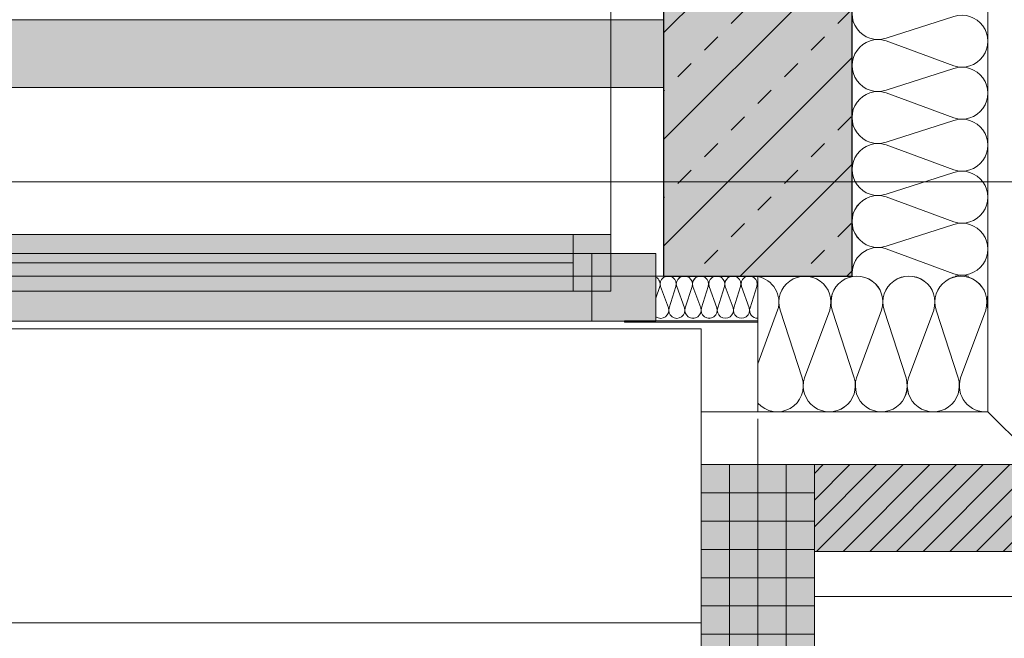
# Model space of a CAD drawing. Header units: metres. Extents: x -167 to 152, y -127 to 99.
# Tile 119 of 225: x -0.979 to 0.327, y -22.205 to -21.385. Entities that reach past the tile are written whole.
import ezdxf

# ---------------------------------------------------------------- set-up
doc = ezdxf.new("R2010")
doc.units = ezdxf.units.M
doc.header["$PDMODE"] = 1
doc.header["$PDSIZE"] = -2
for name, pattern in [('Achsen 01', [5.291531, 3.175, -1.058062, 0.352704, -0.705764]), ('gestrichelt - 01', [2, 1, -1]), ('ISO-07 Punktiert', [0.889, 0.127, -0.762]), ('VW-01 Strichlinie kurz', [2, 1, -1])]:
    doc.linetypes.add(name, pattern=pattern)
doc.layers.get('0').update_dxf_attribs({"lineweight": 25})
for name, color, linetype, lineweight, true_color in [('013_Beton und Stahlbetonarbeiten-000 Brüstung', 7, 'Continuous', 9, 0xa6a6a6), ('013_Beton und Stahlbetonarbeiten-000 Sichtbeton-343 Innenstütze', 5, 'Continuous', 5, 0x0000ff), ('014_Fassadenarbeiten-000 Aufsicht Betonfertigteile', 7, 'Continuous', 9, 0xc0c0c0), ('014_Fassadenarbeiten-000 Aufsicht Mauerwerk', 7, 'Continuous', 9, 0xa6a6a6), ('014_Fassadenarbeiten-330 mineralische Dämmung', 7, 'Continuous', 9, 0x666666), ('031_Metallbauarbeiten-330 Aufsicht Metallbauarbeiten', 7, 'Continuous', 9, 0xa6a6a6), ('032_Metallarbeiten-Fenster', 7, 'Continuous', 13, 0x444444), ('AV1-Achsen', 1, 'Achsen 01', 18, 0xff0000)]:
    doc.layers.add(name, color=color, linetype=linetype, lineweight=lineweight, true_color=true_color)
for name, color, linetype, lineweight in [('013_Beton und Stahlbetonarbeiten-000 Unterzüge', 7, 'ISO-07 Punktiert', 13), ('013_Beton und Stahlbetonarbeiten-330 Außenwände', 7, 'Continuous', 25), ('014_Fassadenarbeiten-330 Betonfertigteile vertikal', 7, 'Continuous', 9), ('014_Fassadenarbeiten-330 Mauerwerk 11.5cm', 7, 'Continuous', 9), ('030_Sonnenschutzarbeiten-BLENDSCHUTZ', 7, 'Continuous', 5), ('039_Trockenbauarbeiten-alllg.', 7, 'Continuous', 9), ('_GRU (2D)', 7, 'Continuous', 9), ('_OG 1 (2D)', 7, 'Continuous', 9), ('_OG 1 - DS (2D)', 7, 'Continuous', 9), ('Bemaßung-Bemaßung', 7, 'Continuous', 9)]:
    doc.layers.add(name, color=color, linetype=linetype, lineweight=lineweight)
doc.layers.get('0').freeze()
doc.styles.add('Arial', font='arial.ttf')
doc.dimstyles.new('COE 50', dxfattribs={"dimtxt": 126.090495, "dimasz": 0.001414, "dimexe": 0.001, "dimexo": 0.01, "dimgap": 0.001, "dimtad": 1, "dimdec": 3, "dimtxsty": 'Arial', "dimblk": 'VW_SLASH-4', "dimblk1": 'VW_SLASH-4', "dimblk2": 'VW_SLASH-4', "dimcen": 0, "dimadec": 3, "dimazin": 0, "dimtfac": 0.8, "dimtdec": 3, "dimtix": 1, "dimtmove": 0, "dimatfit": 0, "dimldrblk": 'VW_SLASH-3', "dimfxl": 0.002, "dimfxlon": 1, "dimfrac": 2, "dimtolj": 1, "dimarcsym": 0})

# ---------------------------------------------------------------- blocks, each defined once
blk = doc.blocks.new('VW_SLASH-4')
at = {"color": 0, "linetype": 'ByBlock', "lineweight": -2, "transparency": 16777216}
blk.add_line((0, 0), (-1, 0), dxfattribs=at)
at = {"color": 0, "linetype": 'Continuous', "lineweight": 15, "transparency": 16777216, "flags": 128}
blk.add_lwpolyline([(0.5, 0.5), (-0.5, -0.5)], dxfattribs=at)
blk = doc.blocks.new('*D33')
at = {"layer": '030_Sonnenschutzarbeiten-BLENDSCHUTZ', "color": 0, "lineweight": -2}
for p, q in [((-2.575, -22.025), (-2.575, -22.175)), ((-0.125, -22.025), (-0.125, -22.175)), ((-0.1957, -22.125), (-2.5043, -22.125))]:
    blk.add_line(p, q, dxfattribs=at)
at = {"layer": 'Defpoints', "color": 0}
for p in [(-2.575, -21.385), (-0.125, -21.385), (-2.575, -22.125)]:
    blk.add_point(p, dxfattribs=at)
at = {"layer": '030_Sonnenschutzarbeiten-BLENDSCHUTZ', "color": 0, "lineweight": -2, "xscale": 0.070693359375, "yscale": 0.070693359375, "zscale": 0.070693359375, "rotation": 180}
blk.add_blockref('VW_SLASH-4', (-2.575, -22.125), dxfattribs=at)
at = {"layer": '030_Sonnenschutzarbeiten-BLENDSCHUTZ', "color": 0, "lineweight": -2, "xscale": 0.070693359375, "yscale": 0.070693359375, "zscale": 0.070693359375}
blk.add_blockref('VW_SLASH-4', (-0.125, -22.125), dxfattribs=at)
at = {"layer": '030_Sonnenschutzarbeiten-BLENDSCHUTZ', "color": 0, "lineweight": 13, "insert": (-1.35, -21.9992), "char_height": 0.12609, "attachment_point": 5, "style": 'Arial'}
blk.add_mtext('\\A1;2,45', dxfattribs=at)
blk = doc.blocks.new('VW_SLASH-3')
at = {"color": 0, "linetype": 'ByBlock', "lineweight": -2, "transparency": 16777216}
blk.add_line((0, 0), (-1, 0), dxfattribs=at)
at = {"color": 0, "linetype": 'Continuous', "lineweight": 15, "transparency": 16777216, "flags": 128}
blk.add_lwpolyline([(0.5, 0.5), (-0.5, -0.5)], dxfattribs=at)
blk = doc.blocks.new('Group-285')
at = {"layer": '014_Fassadenarbeiten-330 mineralische Dämmung', "transparency": 33554687, "flags": 128}
for points in [[(-21.5876, -0.26, -0.324435), (-21.6002, -0.2984, -0.324435), (-21.6406, -0.2984, -0.324435), (-21.6532, -0.26), (-21.6199, -0.17, 0.324488), (-21.6325, -0.1315, 0.324488), (-21.6729, -0.1315, 0.324488), (-21.6855, -0.17), (-21.6565, -0.26, -0.324435), (-21.6691, -0.2984, -0.324435), (-21.7095, -0.2984, -0.324435), (-21.7221, -0.26), (-21.6888, -0.17, 0.54007), (-21.725, -0.1252)], [(-21.7221, -0.26, 1.372583), (-21.6565, -0.26), (-21.6855, -0.17, -1.372995), (-21.6199, -0.17), (-21.6532, -0.26, 1.372583), (-21.5876, -0.26), (-21.6165, -0.17, -1.372995), (-21.551, -0.17), (-21.5842, -0.26, 1.372583), (-21.5187, -0.26), (-21.5476, -0.17, -1.372995), (-21.482, -0.17), (-21.5153, -0.26, 1.372583), (-21.4497, -0.26), (-21.4786, -0.17, -1.372995), (-21.4131, -0.17), (-21.4463, -0.26, 1.372583), (-21.3808, -0.26), (-21.4097, -0.17, -1.372995), (-21.3441, -0.17)], [(-21.725, -0.2616, -0.131588), (-21.725, -0.2795)]]:
    blk.add_lwpolyline(points, format="xyb", dxfattribs=at)
blk = doc.blocks.new('Group-286')
at = {"layer": '014_Fassadenarbeiten-330 mineralische Dämmung', "transparency": 33554687}
blk.add_blockref('Group-285', (0, 0), dxfattribs=at)
blk = doc.blocks.new('Parametric Object-42')
at = {"layer": '014_Fassadenarbeiten-330 mineralische Dämmung', "color": 7, "transparency": 33554687}
blk.add_blockref('Group-286', (0, 0), dxfattribs=at)
at = {"layer": '014_Fassadenarbeiten-330 mineralische Dämmung', "color": 0, "flags": 1}
for tag in ['IFC_UUID', 'instanceID', 'prm0_name', 'prm0_type', 'prm0_value', 'prm1_name', 'prm1_type', 'prm1_value', 'prm2_name', 'prm2_type', 'prm2_value', 'prm3_name', 'prm3_type', 'prm3_value', 'prm4_name', 'prm4_type', 'prm4_value', 'prm5_name', 'prm5_type', 'prm5_value', 'prm6_name', 'prm6_type', 'prm6_value']:
    blk.add_attdef(tag, (0.1155, -21.7298), '', height=0.00018, dxfattribs=at)
blk = doc.blocks.new('Group-288')
at = {"layer": '014_Fassadenarbeiten-330 mineralische Dämmung', "transparency": 33554687, "flags": 128}
for points in [[(-21.77, -0.2332, 0.324435), (-21.7316, -0.2206, 0.324435), (-21.7316, -0.1802, 0.324435), (-21.77, -0.1676), (-21.86, -0.1965, -0.324488), (-21.8985, -0.184, -0.324488), (-21.8985, -0.1435, -0.324488), (-21.86, -0.131), (-21.77, -0.1642, 0.324435), (-21.7316, -0.1517, 0.324435), (-21.7316, -0.1112, 0.324435), (-21.77, -0.0987), (-21.86, -0.1276, -0.324488), (-21.8985, -0.115, -0.324488), (-21.8985, -0.0746, -0.324488), (-21.86, -0.062), (-21.77, -0.0953, 0.324435), (-21.7316, -0.0827, 0.324435), (-21.7316, -0.0423, 0.324435), (-21.77, -0.0297), (-21.86, -0.0586, -0.813291), (-21.8933, 0)], [(-21.7256, 0, -0.450728), (-21.77, -0.0263), (-21.8412, 0)], [(-21.77, -0.3021, 1.372583), (-21.77, -0.2365), (-21.86, -0.2655, -1.372995), (-21.86, -0.1999), (-21.77, -0.2332, 1.372583), (-21.77, -0.1676), (-21.86, -0.1965, -1.372995), (-21.86, -0.131), (-21.77, -0.1642, 1.372583), (-21.77, -0.0987), (-21.86, -0.1276, -1.372995), (-21.86, -0.062)], [(-21.77, -0.1676, -0.324435), (-21.7316, -0.1802, -0.324435), (-21.7316, -0.2206, -0.324435), (-21.77, -0.2332), (-21.86, -0.1999, 0.324488), (-21.8985, -0.2125, 0.324488), (-21.8985, -0.2529, 0.324488), (-21.86, -0.2655), (-21.77, -0.2365, -0.324435), (-21.7316, -0.2491, -0.324435), (-21.7316, -0.2895), (-21.7316, -0.2895, -0.324435), (-21.77, -0.3021), (-21.86, -0.2688, 0.54007), (-21.9048, -0.305)], [(-21.7684, -0.305, -0.131588), (-21.7505, -0.305)]]:
    blk.add_lwpolyline(points, format="xyb", dxfattribs=at)
blk = doc.blocks.new('Group-289')
at = {"layer": '014_Fassadenarbeiten-330 mineralische Dämmung', "transparency": 33554687}
blk.add_blockref('Group-288', (0, 0), dxfattribs=at)
blk = doc.blocks.new('Parametric Object-43')
at = {"layer": '014_Fassadenarbeiten-330 mineralische Dämmung', "color": 7, "transparency": 33554687}
blk.add_blockref('Group-289', (0, 0), dxfattribs=at)
at = {"layer": '014_Fassadenarbeiten-330 mineralische Dämmung', "color": 0, "flags": 1}
for tag in ['IFC_UUID', 'instanceID', 'prm0_name', 'prm0_type', 'prm0_value', 'prm1_name', 'prm1_type', 'prm1_value', 'prm2_name', 'prm2_type', 'prm2_value', 'prm3_name', 'prm3_type', 'prm3_value', 'prm4_name', 'prm4_type', 'prm4_value', 'prm5_name', 'prm5_type', 'prm5_value', 'prm6_name', 'prm6_type', 'prm6_value']:
    blk.add_attdef(tag, (0, -22.0175), '', height=0.00018, dxfattribs=at)
blk = doc.blocks.new('*D410')
at = {"layer": 'Bemaßung-Bemaßung', "color": 0, "lineweight": -2}
for p, q in [((3.575, 0), (3.725, 0)), ((3.675, -0.0707), (3.675, -21.5293)), ((3.575, -21.6), (3.725, -21.6))]:
    blk.add_line(p, q, dxfattribs=at)
at = {"layer": 'Defpoints', "color": 0}
for p in [(0, 0), (0, -21.6), (3.675, -21.6)]:
    blk.add_point(p, dxfattribs=at)
at = {"layer": 'Bemaßung-Bemaßung', "color": 0, "lineweight": -2, "xscale": 0.070693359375, "yscale": 0.070693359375, "zscale": 0.070693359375}
for p, rotation in [((3.675, 0), 90.00000000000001), ((3.675, -21.6), 270)]:
    blk.add_blockref('VW_SLASH-4', p, dxfattribs=dict(at, rotation=rotation))
at = {"layer": 'Bemaßung-Bemaßung', "color": 0, "insert": (3.5341, -10.8), "char_height": 0.15131, "attachment_point": 5, "rotation": 90, "style": 'Arial'}
blk.add_mtext('\\A1;21,60', dxfattribs=at)
blk = doc.blocks.new('*D415')
at = {"layer": 'Bemaßung-Bemaßung', "color": 0, "lineweight": -2}
for p, q in [((3.075, -16.2), (3.225, -16.2)), ((3.175, -21.5293), (3.175, -16.2707)), ((3.075, -21.6), (3.225, -21.6))]:
    blk.add_line(p, q, dxfattribs=at)
at = {"layer": 'Defpoints', "color": 0}
for p in [(0, -16.2), (3.175, -16.2), (0, -21.6)]:
    blk.add_point(p, dxfattribs=at)
at = {"layer": 'Bemaßung-Bemaßung', "color": 0, "lineweight": -2, "xscale": 0.070693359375, "yscale": 0.070693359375, "zscale": 0.070693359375}
for p, rotation in [((3.175, -16.2), 90), ((3.175, -21.6), 270)]:
    blk.add_blockref('VW_SLASH-4', p, dxfattribs=dict(at, rotation=rotation))
at = {"layer": 'Bemaßung-Bemaßung', "color": 0, "insert": (3.0492, -18.9), "char_height": 0.12609, "attachment_point": 5, "rotation": 90, "style": 'Arial'}
blk.add_mtext('\\A1;5,40', dxfattribs=at)
blk = doc.blocks.new('*D416')
at = {"layer": 'Bemaßung-Bemaßung', "color": 0, "lineweight": -2}
for p, q in [((-39.15, -25.675), (-39.15, -25.825)), ((0, -25.675), (0, -25.825)), ((-0.0707, -25.775), (-39.0793, -25.775))]:
    blk.add_line(p, q, dxfattribs=at)
at = {"layer": 'Defpoints', "color": 0}
for p in [(-39.15, -21.6), (0, -21.6), (-39.15, -25.775)]:
    blk.add_point(p, dxfattribs=at)
at = {"layer": 'Bemaßung-Bemaßung', "color": 0, "lineweight": -2, "xscale": 0.070693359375, "yscale": 0.070693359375, "zscale": 0.070693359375, "rotation": 180}
blk.add_blockref('VW_SLASH-4', (-39.15, -25.775), dxfattribs=at)
at = {"layer": 'Bemaßung-Bemaßung', "color": 0, "lineweight": -2, "xscale": 0.070693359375, "yscale": 0.070693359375, "zscale": 0.070693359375}
blk.add_blockref('VW_SLASH-4', (0, -25.775), dxfattribs=at)
at = {"layer": 'Bemaßung-Bemaßung', "color": 0, "insert": (-19.575, -25.6341), "char_height": 0.15131, "attachment_point": 5, "style": 'Arial'}
blk.add_mtext('\\A1;39,15', dxfattribs=at)
blk = doc.blocks.new('*D423')
at = {"layer": 'Bemaßung-Bemaßung', "color": 0, "lineweight": -2}
for p, q in [((-5.4, -25.175), (-5.4, -25.325)), ((0, -25.175), (0, -25.325)), ((-0.0707, -25.275), (-5.3293, -25.275))]:
    blk.add_line(p, q, dxfattribs=at)
at = {"layer": 'Defpoints', "color": 0}
for p in [(-5.4, -21.6), (0, -21.6), (-5.4, -25.275)]:
    blk.add_point(p, dxfattribs=at)
at = {"layer": 'Bemaßung-Bemaßung', "color": 0, "lineweight": -2, "xscale": 0.070693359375, "yscale": 0.070693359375, "zscale": 0.070693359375, "rotation": 180}
blk.add_blockref('VW_SLASH-4', (-5.4, -25.275), dxfattribs=at)
at = {"layer": 'Bemaßung-Bemaßung', "color": 0, "lineweight": -2, "xscale": 0.070693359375, "yscale": 0.070693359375, "zscale": 0.070693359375}
blk.add_blockref('VW_SLASH-4', (0, -25.275), dxfattribs=at)
at = {"layer": 'Bemaßung-Bemaßung', "color": 0, "insert": (-2.7, -25.1492), "char_height": 0.12609, "attachment_point": 5, "style": 'Arial'}
blk.add_mtext('\\A1;5,40', dxfattribs=at)
blk = doc.blocks.new('*D590')
at = {"layer": 'Bemaßung-Bemaßung', "color": 0, "linetype": 'Continuous', "lineweight": -2}
for p, q in [((-3.975, -23.175), (-3.975, -23.325)), ((0.125, -23.175), (0.125, -23.325)), ((0.0543, -23.275), (-3.9043, -23.275))]:
    blk.add_line(p, q, dxfattribs=at)
at = {"layer": 'Defpoints', "color": 0}
for p in [(-3.975, -21.475), (0.125, -21.725), (-3.975, -23.275)]:
    blk.add_point(p, dxfattribs=at)
at = {"layer": 'Bemaßung-Bemaßung', "color": 0, "lineweight": -2, "xscale": 0.070693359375, "yscale": 0.070693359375, "zscale": 0.070693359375, "rotation": 180}
blk.add_blockref('VW_SLASH-4', (-3.975, -23.275), dxfattribs=at)
at = {"layer": 'Bemaßung-Bemaßung', "color": 0, "lineweight": -2, "xscale": 0.070693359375, "yscale": 0.070693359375, "zscale": 0.070693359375}
blk.add_blockref('VW_SLASH-4', (0.125, -23.275), dxfattribs=at)
at = {"layer": 'Bemaßung-Bemaßung', "color": 0, "insert": (-1.925, -23.1492), "char_height": 0.12609, "attachment_point": 5, "style": 'Arial'}
blk.add_mtext('\\A1;4,10', dxfattribs=at)
blk = doc.blocks.new('*D591')
at = {"layer": 'Bemaßung-Bemaßung', "color": 0, "linetype": 'Continuous', "lineweight": -2}
for p, q in [((0.125, -23.175), (0.125, -23.325)), ((0.675, -23.175), (0.675, -23.325)), ((0.6043, -23.275), (0.1957, -23.275))]:
    blk.add_line(p, q, dxfattribs=at)
at = {"layer": 'Defpoints', "color": 0}
for p in [(0.675, -21.675), (0.125, -21.725), (0.125, -23.275)]:
    blk.add_point(p, dxfattribs=at)
at = {"layer": 'Bemaßung-Bemaßung', "color": 0, "lineweight": -2, "xscale": 0.070693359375, "yscale": 0.070693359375, "zscale": 0.070693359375, "rotation": 180}
blk.add_blockref('VW_SLASH-4', (0.125, -23.275), dxfattribs=at)
at = {"layer": 'Bemaßung-Bemaßung', "color": 0, "lineweight": -2, "xscale": 0.070693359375, "yscale": 0.070693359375, "zscale": 0.070693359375}
blk.add_blockref('VW_SLASH-4', (0.675, -23.275), dxfattribs=at)
at = {"layer": 'Bemaßung-Bemaßung', "color": 0, "insert": (0.4, -23.1609), "char_height": 0.12609, "attachment_point": 5, "style": 'Arial'}
blk.add_mtext('\\A1;55', dxfattribs=at)
blk = doc.blocks.new('*D603')
at = {"layer": 'Bemaßung-Bemaßung', "color": 0, "linetype": 'Continuous', "lineweight": -2}
for p, q in [((1.075, -21.725), (1.225, -21.725)), ((1.175, -21.7957), (1.175, -22.2043)), ((1.075, -22.275), (1.225, -22.275))]:
    blk.add_line(p, q, dxfattribs=at)
at = {"layer": 'Defpoints', "color": 0}
for p in [(-0.125, -21.725), (0.075, -22.275), (1.175, -22.275)]:
    blk.add_point(p, dxfattribs=at)
at = {"layer": 'Bemaßung-Bemaßung', "color": 0, "lineweight": -2, "xscale": 0.070693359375, "yscale": 0.070693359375, "zscale": 0.070693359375}
for p, rotation in [((1.175, -21.725), 90), ((1.175, -22.275), 270)]:
    blk.add_blockref('VW_SLASH-4', p, dxfattribs=dict(at, rotation=rotation))
at = {"layer": 'Bemaßung-Bemaßung', "color": 0, "insert": (1.0609, -22), "char_height": 0.12609, "attachment_point": 5, "rotation": 90, "style": 'Arial'}
blk.add_mtext('\\A1;55', dxfattribs=at)
blk = doc.blocks.new('*D604')
at = {"layer": 'Bemaßung-Bemaßung', "color": 0, "linetype": 'Continuous', "lineweight": -2}
for p, q in [((1.175, -21.4043), (1.175, -21.3336)), ((1.075, -21.475), (1.225, -21.475)), ((1.175, -21.475), (1.175, -21.725)), ((1.075, -21.725), (1.225, -21.725)), ((1.175, -21.7957), (1.175, -21.8664))]:
    blk.add_line(p, q, dxfattribs=at)
at = {"layer": 'Defpoints', "color": 0}
for p in [(-0.125, -21.475), (-0.125, -21.725), (1.175, -21.725)]:
    blk.add_point(p, dxfattribs=at)
at = {"layer": 'Bemaßung-Bemaßung', "color": 0, "lineweight": -2, "xscale": 0.070693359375, "yscale": 0.070693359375, "zscale": 0.070693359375}
for p, rotation in [((1.175, -21.475), 270), ((1.175, -21.725), 90)]:
    blk.add_blockref('VW_SLASH-4', p, dxfattribs=dict(at, rotation=rotation))
at = {"layer": 'Bemaßung-Bemaßung', "color": 0, "insert": (1.0606, -21.6), "char_height": 0.12609, "attachment_point": 5, "rotation": 90, "style": 'Arial'}
blk.add_mtext('\\A1;25', dxfattribs=at)
blk = doc.blocks.new('*D605')
at = {"layer": 'Bemaßung-Bemaßung', "color": 0, "linetype": 'Continuous', "lineweight": -2}
for p, q in [((1.075, -16.225), (1.225, -16.225)), ((1.175, -16.2957), (1.175, -21.4043)), ((1.075, -21.475), (1.225, -21.475))]:
    blk.add_line(p, q, dxfattribs=at)
at = {"layer": 'Defpoints', "color": 0}
for p in [(-0.125, -16.225), (-0.125, -21.475), (1.175, -21.475)]:
    blk.add_point(p, dxfattribs=at)
at = {"layer": 'Bemaßung-Bemaßung', "color": 0, "lineweight": -2, "xscale": 0.070693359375, "yscale": 0.070693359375, "zscale": 0.070693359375}
for p, rotation in [((1.175, -16.225), 90), ((1.175, -21.475), 270)]:
    blk.add_blockref('VW_SLASH-4', p, dxfattribs=dict(at, rotation=rotation))
at = {"layer": 'Bemaßung-Bemaßung', "color": 0, "insert": (1.0492, -18.85), "char_height": 0.12609, "attachment_point": 5, "rotation": 90, "style": 'Arial'}
blk.add_mtext('\\A1;5,25', dxfattribs=at)
blk = doc.blocks.new('*D641')
at = {"layer": 'Bemaßung-Bemaßung', "color": 0, "lineweight": -2}
for p, q in [((-2.575, -23.675), (-2.575, -23.825)), ((-0.125, -23.675), (-0.125, -23.825)), ((-0.1957, -23.775), (-2.5043, -23.775))]:
    blk.add_line(p, q, dxfattribs=at)
at = {"layer": 'Defpoints', "color": 0}
for p in [(-2.575, -21.475), (-0.125, -21.725), (-2.575, -23.775)]:
    blk.add_point(p, dxfattribs=at)
at = {"layer": 'Bemaßung-Bemaßung', "color": 0, "lineweight": -2, "xscale": 0.070693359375, "yscale": 0.070693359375, "zscale": 0.070693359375, "rotation": 180}
blk.add_blockref('VW_SLASH-4', (-2.575, -23.775), dxfattribs=at)
at = {"layer": 'Bemaßung-Bemaßung', "color": 0, "lineweight": -2, "xscale": 0.070693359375, "yscale": 0.070693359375, "zscale": 0.070693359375}
blk.add_blockref('VW_SLASH-4', (-0.125, -23.775), dxfattribs=at)
at = {"layer": 'Bemaßung-Bemaßung', "color": 0, "insert": (-1.35, -23.6492), "char_height": 0.12609, "attachment_point": 5, "style": 'Arial'}
blk.add_mtext('\\A1;2,45', dxfattribs=at)
blk = doc.blocks.new('*D642')
at = {"layer": 'Bemaßung-Bemaßung', "color": 0, "lineweight": -2}
for p, q in [((-0.125, -23.675), (-0.125, -23.825)), ((0.125, -23.675), (0.125, -23.825)), ((-0.1957, -23.775), (-0.2664, -23.775)), ((0.125, -23.775), (-0.125, -23.775)), ((0.1957, -23.775), (0.2664, -23.775))]:
    blk.add_line(p, q, dxfattribs=at)
at = {"layer": 'Defpoints', "color": 0}
for p in [(-0.125, -21.725), (0.125, -21.725), (-0.125, -23.775)]:
    blk.add_point(p, dxfattribs=at)
at = {"layer": 'Bemaßung-Bemaßung', "color": 0, "lineweight": -2, "xscale": 0.070693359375, "yscale": 0.070693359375, "zscale": 0.070693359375}
blk.add_blockref('VW_SLASH-4', (-0.125, -23.775), dxfattribs=at)
at = {"layer": 'Bemaßung-Bemaßung', "color": 0, "lineweight": -2, "xscale": 0.070693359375, "yscale": 0.070693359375, "zscale": 0.070693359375, "rotation": 180}
blk.add_blockref('VW_SLASH-4', (0.125, -23.775), dxfattribs=at)
at = {"layer": 'Bemaßung-Bemaßung', "color": 0, "insert": (0, -23.6606), "char_height": 0.12609, "attachment_point": 5, "style": 'Arial'}
blk.add_mtext('\\A1;25', dxfattribs=at)
blk = doc.blocks.new('*D652')
at = {"layer": 'Bemaßung-Bemaßung', "color": 0, "lineweight": -2}
for p, q in [((1.575, -16.075), (1.725, -16.075)), ((1.675, -16.1457), (1.675, -21.6543)), ((1.575, -21.725), (1.725, -21.725))]:
    blk.add_line(p, q, dxfattribs=at)
at = {"layer": 'Defpoints', "color": 0}
for p in [(0.125, -16.075), (0.125, -21.725), (1.675, -21.725)]:
    blk.add_point(p, dxfattribs=at)
at = {"layer": 'Bemaßung-Bemaßung', "color": 0, "lineweight": -2, "xscale": 0.070693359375, "yscale": 0.070693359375, "zscale": 0.070693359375}
for p, rotation in [((1.675, -16.075), 90.00000000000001), ((1.675, -21.725), 270)]:
    blk.add_blockref('VW_SLASH-4', p, dxfattribs=dict(at, rotation=rotation))
at = {"layer": 'Bemaßung-Bemaßung', "color": 0, "insert": (1.5492, -18.9), "char_height": 0.12609, "attachment_point": 5, "rotation": 90, "style": 'Arial'}
blk.add_mtext('\\A1;5,65', dxfattribs=at)
blk = doc.blocks.new('COE - Fenster 01')
at = {"layer": '032_Metallarbeiten-Fenster', "linetype": 'Continuous', "lineweight": 0}
for points in [[(-0.03, 2.515), (-0.03, 2.43), (0.06, 2.43), (0.06, 2.515)], [(0.02, 2.455), (0.02, 2.405), (-0.055, 2.405), (-0.055, 2.455)], [(-0.03, 2.43), (0.06, 2.43), (0.06, 0.17), (-0.03, 0.17)], [(0.02, 2.405), (0.02, 1.375), (-0.055, 1.375), (-0.055, 2.405)]]:
    blk.add_hatch(color=7, dxfattribs=at).paths.add_polyline_path(points)
at = {"layer": '032_Metallarbeiten-Fenster', "color": 7, "linetype": 'gestrichelt - 01', "lineweight": 18, "transparency": 33554687}
blk.add_line((-0.055, 2.455), (-1.185, 2.455), dxfattribs=at)
at = {"layer": '032_Metallarbeiten-Fenster', "color": 7, "lineweight": 18}
blk.add_line((-0.0175, 2.405), (-0.0175, 1.375), dxfattribs=at)
at = {"layer": '032_Metallarbeiten-Fenster', "color": 7, "lineweight": 18, "flags": 128}
for points in [[(-0.03, 2.515), (-0.03, 2.43), (0.06, 2.43), (0.06, 2.515)], [(0.02, 2.455), (0.02, 2.405), (-0.055, 2.405), (-0.055, 2.455)], [(-0.03, 2.43), (0.06, 2.43), (0.06, 0.17), (-0.03, 0.17)], [(0.02, 2.405), (0.02, 1.375), (-0.055, 1.375), (-0.055, 2.405)]]:
    blk.add_lwpolyline(points, close=True, dxfattribs=at)
at = {"layer": '032_Metallarbeiten-Fenster', "color": 7, "linetype": 'gestrichelt - 01', "lineweight": 18, "transparency": 33554687}
blk.add_arc((-0.055, 2.455), 1.13, 180.0004, 270, dxfattribs=at)
blk = doc.blocks.new('Group-497')
at = {"layer": '014_Fassadenarbeiten-330 mineralische Dämmung', "transparency": 33554687, "flags": 128}
for points in [[(15.4589, -23.284, 0.513088), (15.4692, -23.27), (15.4602, -23.242, -1.372995), (15.4806, -23.242), (15.4703, -23.27, 1.372583), (15.4907, -23.27), (15.4817, -23.242, -1.372995), (15.5021, -23.242), (15.4917, -23.27, 1.372583), (15.5121, -23.27)], [(15.4703, -23.27, 1.372583), (15.4907, -23.27), (15.4817, -23.242, -1.372995), (15.5021, -23.242), (15.4917, -23.27, 1.372583), (15.5121, -23.27), (15.5031, -23.242, -1.372995), (15.5235, -23.242), (15.5132, -23.27, 1.372583), (15.5336, -23.27), (15.5246, -23.242, -1.372995), (15.545, -23.242), (15.5346, -23.27, 1.372583), (15.555, -23.27), (15.546, -23.242, -1.372995), (15.5664, -23.242)], [(15.5132, -23.27, 0.324435), (15.5171, -23.282, 0.324435), (15.5297, -23.282, 0.324435), (15.5336, -23.27), (15.5246, -23.242, -0.324488), (15.5285, -23.23, -0.324488), (15.5411, -23.23, -0.324488), (15.545, -23.242), (15.5346, -23.27, 0.324435), (15.5385, -23.282, 0.324435), (15.5511, -23.282, 0.324435), (15.555, -23.27), (15.546, -23.242, -0.324488), (15.5499, -23.23, -0.324488), (15.5625, -23.23, -0.324488), (15.5664, -23.242), (15.5561, -23.27, 0.324435), (15.56, -23.282, 0.324435), (15.5726, -23.282, 0.324435), (15.5765, -23.27), (15.5675, -23.242, -0.324488), (15.5714, -23.23, -0.324488), (15.584, -23.23, -0.324488), (15.5879, -23.242), (15.5775, -23.27, 0.719228), (15.5939, -23.2821)], [(15.5939, -23.2574), (15.5889, -23.242, -0.356824), (15.5939, -23.2294)]]:
    blk.add_lwpolyline(points, format="xyb", dxfattribs=at)
blk = doc.blocks.new('Group-501')
at = {"layer": '014_Fassadenarbeiten-330 mineralische Dämmung', "transparency": 33554687}
blk.add_blockref('Group-497', (0, 0), dxfattribs=at)
blk = doc.blocks.new('Parametric Object-69')
at = {"layer": '014_Fassadenarbeiten-330 mineralische Dämmung', "color": 7, "transparency": 33554687}
blk.add_blockref('Group-501', (0, 0), dxfattribs=at)
at = {"layer": '014_Fassadenarbeiten-330 mineralische Dämmung', "color": 0, "flags": 1}
for tag in ['IFC_UUID', 'instanceID', 'prm0_name', 'prm0_type', 'prm0_value', 'prm1_name', 'prm1_type', 'prm1_value', 'prm2_name', 'prm2_type', 'prm2_value', 'prm3_name', 'prm3_type', 'prm3_value', 'prm4_name', 'prm4_type', 'prm4_value', 'prm5_name', 'prm5_type', 'prm5_value', 'prm6_name', 'prm6_type', 'prm6_value']:
    blk.add_attdef(tag, (-0.135, -21.7974), '', height=0.00018, dxfattribs=at)
blk = doc.blocks.new('Group-744')
at = {"layer": 'AV1-Achsen'}
blk.add_line((0, -26.5), (0, 4.9), dxfattribs=at)
blk = doc.blocks.new('Group-754')
at = {"layer": 'AV1-Achsen'}
blk.add_line((-43.35, -21.6), (4.2, -21.6), dxfattribs=at)
blk = doc.blocks.new('GRU (2D)')
at = {"layer": 'AV1-Achsen', "color": 7}
for name in ['Group-744', 'Group-754']:
    blk.add_blockref(name, (0, 0), dxfattribs=at)
blk = doc.blocks.new('OG 1 - DS (2D)')
at = {"layer": '030_Sonnenschutzarbeiten-BLENDSCHUTZ', "linetype": 'Continuous', "lineweight": 0, "transparency": 33554610}
blk.add_hatch(color=161, dxfattribs=at).paths.add_polyline_path([(-0.125, -21.385), (-2.575, -21.385), (-2.575, -21.475), (-0.125, -21.475)])
at = {"layer": '030_Sonnenschutzarbeiten-BLENDSCHUTZ', "color": 251, "lineweight": 13, "flags": 128}
blk.add_lwpolyline([(-0.125, -21.385), (-2.575, -21.385), (-2.575, -21.475), (-0.125, -21.475)], close=True, dxfattribs=at)
at = {"layer": '030_Sonnenschutzarbeiten-BLENDSCHUTZ', "color": 7, "lineweight": 13}
dim = blk.add_aligned_dim(p1=(-0.125, -21.385), p2=(-2.575, -21.385), distance=0.74, text='2,45', dimstyle='COE 50', override={"dimtxt": 0.12609, "dimasz": 0.070693, "dimexe": 0.05, "dimgap": 0.05, "dimpost": '<>', "dimtxsty": 'Arial', "dimtmove": 2, "dimfxl": 0.1}, dxfattribs=at)
dim.commit()
dim.dimension.update_dxf_attribs({"geometry": '*D33', "text_midpoint": (-1.35, -21.9992)})
blk = doc.blocks.new('OG 1 (2D)')
at = {"layer": '014_Fassadenarbeiten-330 Mauerwerk 11.5cm', "linetype": 'Continuous', "lineweight": 0, "true_color": 0xd19783}
blk.add_hatch(color=33, dxfattribs=at).paths.add_polyline_path([(0.49, -21.675), (0.49, -22.09), (0.075, -22.09), (0.075, -21.975), (0.375, -21.975), (0.375, -21.675)])
at = {"layer": '014_Fassadenarbeiten-330 Mauerwerk 11.5cm', "linetype": 'Continuous', "lineweight": 9}
h = blk.add_hatch(dxfattribs=at)
h.set_pattern_fill('Mauerwerk Münster', color=8, style=0, pattern_type=2)
h.set_pattern_definition([(45, (0, 0), (0.01767767, -0.01767767), [])])
h.paths.add_polyline_path([(0.49, -21.675), (0.49, -22.09), (0.075, -22.09), (0.075, -21.975), (0.375, -21.975), (0.375, -21.675)])
at = {"layer": '032_Metallarbeiten-Fenster', "linetype": 'Continuous', "lineweight": 0, "transparency": 33554687}
blk.add_hatch(color=181, dxfattribs=at).paths.add_polyline_path([(-0.1769, -21.7843), (0, -21.7843), (0, -21.7863), (-0.1769, -21.7863)])
at = {"layer": '014_Fassadenarbeiten-000 Aufsicht Betonfertigteile', "flags": 128}
for points in [[(0.305, -21.905), (0.305, 0.305), (0.675, 0.675), (0.675, -22.275)], [(-39.455, -21.905), (0.305, -21.905), (0.675, -22.275), (-39.825, -22.275)]]:
    blk.add_lwpolyline(points, close=True, dxfattribs=at)
at = {"layer": '014_Fassadenarbeiten-000 Aufsicht Mauerwerk', "flags": 128}
for points in [[(0.075, -22.15), (0.075, -21.975), (0.375, -21.975), (0.375, -21.675), (0.55, -21.675), (0.55, -22.15)], [(0.375, -21.975), (0.375, -21.675), (0.55, -21.675), (0.55, -22.15), (0.075, -22.15), (0.075, -21.975)]]:
    blk.add_lwpolyline(points, close=True, dxfattribs=at)
at = {"layer": '014_Fassadenarbeiten-330 Mauerwerk 11.5cm', "flags": 128}
blk.add_lwpolyline([(0.49, -21.675), (0.49, -22.09), (0.075, -22.09), (0.075, -21.975), (0.375, -21.975), (0.375, -21.675)], close=True, dxfattribs=at)
at = {"layer": '014_Fassadenarbeiten-330 mineralische Dämmung', "flags": 128}
blk.add_lwpolyline([(0.305, -21.905), (0, -21.905), (0, -21.725), (0.125, -21.725), (0.125, -16.2), (0.305, -16.2)], close=True, dxfattribs=at)
at = {"layer": '032_Metallarbeiten-Fenster', "color": 7, "linetype": 'Continuous', "lineweight": 9, "transparency": 33554687, "flags": 128}
blk.add_lwpolyline([(-0.1769, -21.7843), (0, -21.7843), (0, -21.7863), (-0.1769, -21.7863)], close=True, dxfattribs=at)
at = {"layer": '014_Fassadenarbeiten-330 mineralische Dämmung', "rotation": 90}
for name in ['Parametric Object-42', 'Parametric Object-43']:
    blk.add_blockref(name, (0, 0), dxfattribs=at)
at = {"layer": 'Bemaßung-Bemaßung', "color": 1}
dim = blk.add_linear_dim(base=(3.675, -21.6), p1=(0, 0), p2=(0, -21.6), angle=270, text='21,60', dimstyle='COE 50', override={"dimtxt": 0.151309, "dimasz": 0.070693, "dimexe": 0.05, "dimgap": 0.05, "dimpost": '<>', "dimtxsty": 'Arial', "dimtmove": 2, "dimfxl": 0.1}, dxfattribs=at)
dim.commit()
dim.dimension.update_dxf_attribs({"geometry": '*D410', "text_midpoint": (3.5341, -10.8)})
at = {"layer": 'Bemaßung-Bemaßung'}
dim = blk.add_linear_dim(base=(1.675, -21.725), p1=(0.125, -16.075), p2=(0.125, -21.725), angle=270, text='5,65', dimstyle='COE 50', override={"dimtxt": 0.12609, "dimasz": 0.070693, "dimexe": 0.05, "dimgap": 0.05, "dimpost": '<>', "dimtxsty": 'Arial', "dimtmove": 2, "dimfxl": 0.1}, dxfattribs=at)
dim.commit()
dim.dimension.update_dxf_attribs({"geometry": '*D652', "text_midpoint": (1.5492, -18.9)})
at = {"layer": 'Bemaßung-Bemaßung', "color": 1}
dim = blk.add_aligned_dim(p1=(0, -21.6), p2=(0, -16.2), distance=-3.175, text='5,40', dimstyle='COE 50', override={"dimtxt": 0.12609, "dimasz": 0.070693, "dimexe": 0.05, "dimgap": 0.05, "dimpost": '<>', "dimtxsty": 'Arial', "dimtmove": 2, "dimfxl": 0.1}, dxfattribs=at)
dim.commit()
dim.dimension.update_dxf_attribs({"geometry": '*D415', "text_midpoint": (3.0492, -18.9)})
at = {"layer": 'Bemaßung-Bemaßung', "linetype": 'Continuous'}
dim = blk.add_linear_dim(base=(0.125, -23.275), p1=(0.675, -21.675), p2=(0.125, -21.725), text='55', dimstyle='COE 50', override={"dimtxt": 0.12609, "dimasz": 0.070693, "dimexe": 0.05, "dimgap": 0.05, "dimpost": '<>', "dimtxsty": 'Arial', "dimtmove": 2, "dimfxl": 0.1}, dxfattribs=at)
dim.commit()
dim.dimension.update_dxf_attribs({"geometry": '*D591', "text_midpoint": (0.4, -23.1609)})
at = {"color": 255}
blk.add_wipeout([(-2.575, -21.725), (-2.575, -21.475), (-0.125, -21.475), (-0.125, -21.725)], dxfattribs=at).dxf.layer = '013_Beton und Stahlbetonarbeiten-000 Brüstung'
at = {"layer": '013_Beton und Stahlbetonarbeiten-330 Außenwände', "linetype": 'Continuous', "lineweight": 0, "true_color": 0xc0c0c0}
blk.add_hatch(color=9, dxfattribs=at).paths.add_polyline_path([(0.125, -21.725), (0.125, -16.075), (-0.125, -16.075), (-0.125, -17.4), (0.025, -17.4), (0.025, -17.7), (-0.125, -17.7), (-0.125, -21.725)])
at = {"layer": '013_Beton und Stahlbetonarbeiten-330 Außenwände', "linetype": 'Continuous', "lineweight": 13}
h = blk.add_hatch(dxfattribs=at)
h.set_pattern_fill('Stahlbeton', color=251, style=0, pattern_type=2)
h.set_pattern_definition([(45, (0, 0), (0.0707107, -0.0707107), [0.025, -0.025])])
h.paths.add_polyline_path([(0.125, -21.725), (0.125, -16.075), (-0.125, -16.075), (-0.125, -17.4), (0.025, -17.4), (0.025, -17.7), (-0.125, -17.7), (-0.125, -21.725)])
h = blk.add_hatch(dxfattribs=at)
h.set_pattern_fill('Stahlbeton-1', color=251, style=0, pattern_type=2)
h.set_pattern_definition([(-135, (0.03106, -0.03313), (0.0707107, -0.0707107), [])])
h.paths.add_polyline_path([(0.125, -21.725), (0.125, -16.075), (-0.125, -16.075), (-0.125, -17.4), (0.025, -17.4), (0.025, -17.7), (-0.125, -17.7), (-0.125, -21.725)])
at = {"layer": '013_Beton und Stahlbetonarbeiten-000 Brüstung', "flags": 128}
blk.add_lwpolyline([(-2.575, -21.725), (-2.575, -21.475), (-0.125, -21.475), (-0.125, -21.725)], close=True, dxfattribs=at)
at = {"layer": '013_Beton und Stahlbetonarbeiten-000 Sichtbeton-343 Innenstütze', "color": 30}
blk.add_solid([(-0.075, -21.725), (-0.075, -17.7), (-0.125, -21.725), (-0.125, -17.7)], dxfattribs=at)
at = {"layer": '013_Beton und Stahlbetonarbeiten-000 Unterzüge', "linetype": 'VW-01 Strichlinie kurz', "flags": 128}
blk.add_lwpolyline([(-2.575, -21.725), (-2.575, -21.475), (-0.125, -21.475), (-0.125, -21.725)], close=True, dxfattribs=at)
at = {"layer": '013_Beton und Stahlbetonarbeiten-330 Außenwände', "flags": 128}
blk.add_lwpolyline([(0.125, -21.725), (0.125, -16.075), (-0.125, -16.075), (-0.125, -17.4), (0.025, -17.4), (0.025, -17.7), (-0.125, -17.7), (-0.125, -21.725)], close=True, dxfattribs=at)
at = {"layer": '039_Trockenbauarbeiten-alllg.'}
blk.add_line((-2.575, -21.6), (-0.125, -21.6), dxfattribs=at)
at = {"layer": '014_Fassadenarbeiten-330 mineralische Dämmung', "xscale": -1}
blk.add_blockref('Parametric Object-69', (15.4589, 1.503), dxfattribs=at)
at = {"layer": '032_Metallarbeiten-Fenster', "color": 7, "rotation": 270}
blk.add_blockref('COE - Fenster 01', (-2.65, -21.725), dxfattribs=at)
at = {"layer": 'Bemaßung-Bemaßung', "linetype": 'Continuous'}
dim = blk.add_linear_dim(base=(1.175, -21.475), p1=(-0.125, -16.225), p2=(-0.125, -21.475), angle=270, text='5,25', dimstyle='COE 50', override={"dimtxt": 0.12609, "dimasz": 0.070693, "dimexe": 0.05, "dimgap": 0.05, "dimpost": '<>', "dimtxsty": 'Arial', "dimtmove": 2, "dimfxl": 0.1}, dxfattribs=at)
dim.commit()
dim.dimension.update_dxf_attribs({"geometry": '*D605', "text_midpoint": (1.0492, -18.85)})
at = {"color": 255}
blk.add_wipeout([(-2.7, -21.795), (-0.075, -21.795), (-0.075, -22.185), (-2.7, -22.185)], dxfattribs=at).dxf.layer = '031_Metallbauarbeiten-330 Aufsicht Metallbauarbeiten'
at = {"layer": '014_Fassadenarbeiten-330 Betonfertigteile vertikal', "linetype": 'Continuous', "lineweight": 0}
blk.add_hatch(color=9, dxfattribs=at).paths.add_polyline_path([(0.075, -21.975), (-0.075, -21.975), (-0.075, -22.275), (0.075, -22.275)])
at = {"layer": '014_Fassadenarbeiten-330 Betonfertigteile vertikal', "linetype": 'Continuous', "lineweight": 9}
h = blk.add_hatch(dxfattribs=at)
h.set_pattern_fill('Stahlbetonfertigteil', color=8, style=0, pattern_type=2)
h.set_pattern_definition([(-90, (0, 0), (0.0375, 0), [])])
h.paths.add_polyline_path([(0.075, -21.975), (-0.075, -21.975), (-0.075, -22.275), (0.075, -22.275)])
at = {"layer": '014_Fassadenarbeiten-330 Betonfertigteile vertikal', "linetype": 'Continuous', "lineweight": 13}
h = blk.add_hatch(dxfattribs=at)
h.set_pattern_fill('Stahlbetonfertigteil-1', color=8, style=0, pattern_type=2)
h.set_pattern_definition([(0, (0, 0), (2e-18, -0.0375), [])])
h.paths.add_polyline_path([(0.075, -21.975), (-0.075, -21.975), (-0.075, -22.275), (0.075, -22.275)])
at = {"layer": '014_Fassadenarbeiten-330 Betonfertigteile vertikal', "flags": 128}
blk.add_lwpolyline([(0.075, -21.975), (-0.075, -21.975), (-0.075, -22.275), (0.075, -22.275)], close=True, dxfattribs=at)
at = {"layer": '031_Metallbauarbeiten-330 Aufsicht Metallbauarbeiten', "flags": 128}
blk.add_lwpolyline([(-2.7, -21.795), (-0.075, -21.795), (-0.075, -22.185), (-2.7, -22.185)], close=True, dxfattribs=at)
at = {"layer": 'Bemaßung-Bemaßung', "linetype": 'Continuous'}
for base, p1, p2, text, picture, middle in [((1.175, -21.725), (-0.125, -21.475), (-0.125, -21.725), '25', '*D604', (1.0606, -21.6)), ((1.175, -22.275), (-0.125, -21.725), (0.075, -22.275), '55', '*D603', (1.0609, -22))]:
    dim = blk.add_linear_dim(base=base, p1=p1, p2=p2, angle=270, text=text, dimstyle='COE 50', override={"dimtxt": 0.12609, "dimasz": 0.070693, "dimexe": 0.05, "dimgap": 0.05, "dimpost": '<>', "dimtxsty": 'Arial', "dimtmove": 2, "dimfxl": 0.1}, dxfattribs=at)
    dim.commit()
    dim.dimension.update_dxf_attribs({"geometry": picture, "text_midpoint": middle})
dim = blk.add_linear_dim(base=(-3.975, -23.275), p1=(0.125, -21.725), p2=(-3.975, -21.475), text='4,10', dimstyle='COE 50', override={"dimtxt": 0.12609, "dimasz": 0.070693, "dimexe": 0.05, "dimgap": 0.05, "dimpost": '<>', "dimtxsty": 'Arial', "dimtmove": 2, "dimfxl": 0.1}, dxfattribs=at)
dim.commit()
dim.dimension.update_dxf_attribs({"geometry": '*D590', "text_midpoint": (-1.925, -23.1492)})
at = {"layer": 'Bemaßung-Bemaßung'}
for base, p1, p2, text, picture, middle in [((-2.575, -23.775), (-0.125, -21.725), (-2.575, -21.475), '2,45', '*D641', (-1.35, -23.6492)), ((-0.125, -23.775), (0.125, -21.725), (-0.125, -21.725), '25', '*D642', (0, -23.6606))]:
    dim = blk.add_linear_dim(base=base, p1=p1, p2=p2, text=text, dimstyle='COE 50', override={"dimtxt": 0.12609, "dimasz": 0.070693, "dimexe": 0.05, "dimgap": 0.05, "dimpost": '<>', "dimtxsty": 'Arial', "dimtmove": 2, "dimfxl": 0.1}, dxfattribs=at)
    dim.commit()
    dim.dimension.update_dxf_attribs({"geometry": picture, "text_midpoint": middle})
at = {"layer": 'Bemaßung-Bemaßung', "color": 1}
for base, p2, text, override, picture, middle in [((-39.15, -25.775), (-39.15, -21.6), '39,15', {"dimtxt": 0.151309, "dimasz": 0.070693, "dimexe": 0.05, "dimgap": 0.05, "dimpost": '<>', "dimtxsty": 'Arial', "dimtmove": 2, "dimfxl": 0.1}, '*D416', (-19.575, -25.6341)), ((-5.4, -25.275), (-5.4, -21.6), '5,40', {"dimtxt": 0.12609, "dimasz": 0.070693, "dimexe": 0.05, "dimgap": 0.05, "dimpost": '<>', "dimtxsty": 'Arial', "dimtmove": 2, "dimfxl": 0.1}, '*D423', (-2.7, -25.1492))]:
    dim = blk.add_linear_dim(base=base, p1=(0, -21.6), p2=p2, text=text, dimstyle='COE 50', override=override, dxfattribs=at)
    dim.commit()
    dim.dimension.update_dxf_attribs({"geometry": picture, "text_midpoint": middle})

msp = doc.modelspace()

# ---------------------------------------------------------------- block references
at = {"layer": '_OG 1 - DS (2D)'}
msp.add_blockref('OG 1 - DS (2D)', (0, 0), dxfattribs=at)

# ---------------------------------------------------------------- next in the draw order: block references
at = {"layer": '_OG 1 (2D)'}
msp.add_blockref('OG 1 (2D)', (0, 0), dxfattribs=at)

# ---------------------------------------------------------------- next in the draw order: block references
at = {"layer": '_GRU (2D)'}
msp.add_blockref('GRU (2D)', (0, 0), dxfattribs=at)

doc.saveas('drawing.dxf')
